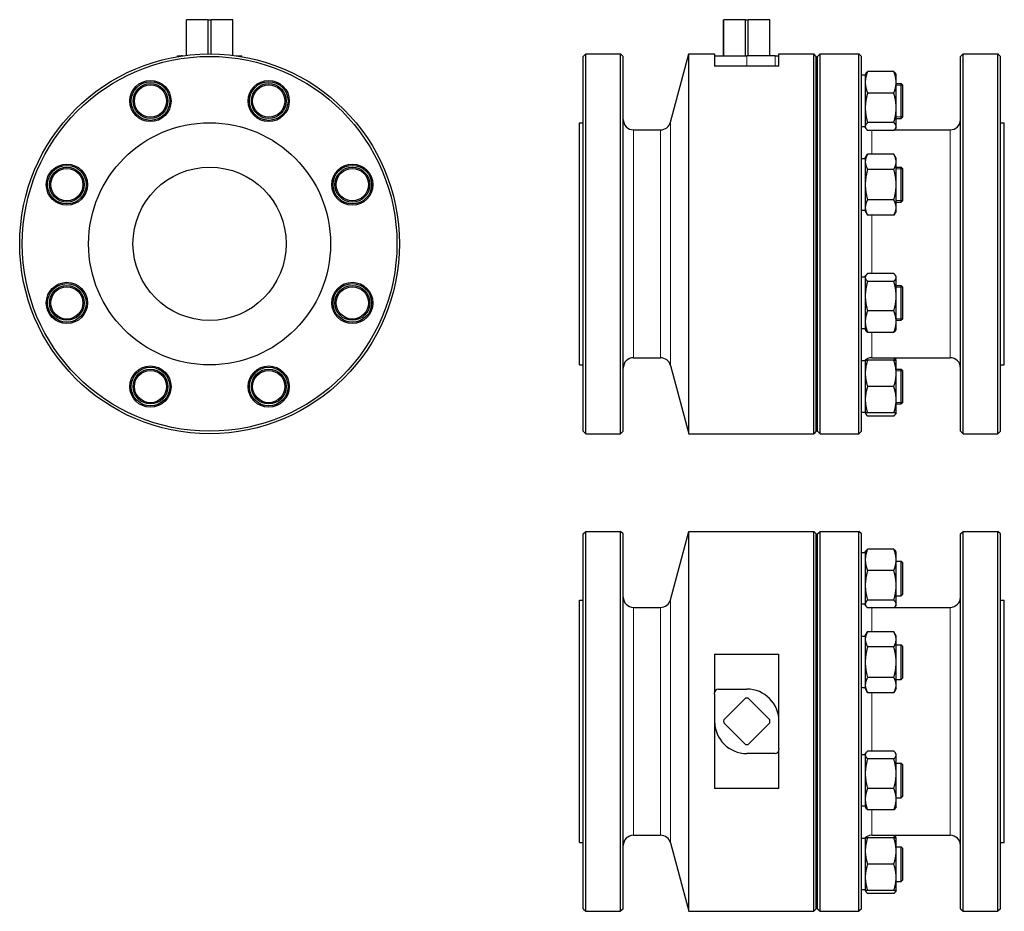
# Model space of a CAD drawing. Header units: millimetres. Extents: x 245 to 1010, y 78 to 770.
import ezdxf

# ---------------------------------------------------------------- set-up
doc = ezdxf.new("R2010")
doc.units = ezdxf.units.MM
doc.layers.add('Widoczne (ISO)', color=7, linetype='Continuous', lineweight=25)
doc.layers.add('Widoczne wąskie (ISO)', color=7, linetype='Continuous', lineweight=20)

msp = doc.modelspace()

# ---------------------------------------------------------------- linework, layer by layer
at = {"layer": 'Widoczne (ISO)'}
for p, q in [((374.52, 770.13), (374.56, 770.13)), ((374.52, 742.52), (374.52, 770.13)), ((374.56, 742.53), (374.56, 770.13)), ((391.39, 770.13), (374.56, 770.13)), ((391.39, 770.13), (393.65, 770.13)), ((391.39, 743.62), (391.39, 770.13)), ((410.49, 770.13), (393.65, 770.13)), ((393.65, 743.62), (393.65, 770.13)), ((410.49, 770.13), (410.52, 770.13)), ((410.49, 742.53), (410.49, 770.13)), ((410.52, 742.52), (410.52, 770.13)), ((791.77, 770.13), (791.81, 770.13)), ((791.77, 742.13), (791.77, 770.13)), ((791.81, 742.13), (791.81, 770.13)), ((808.64, 770.13), (791.81, 770.13)), ((808.64, 742.13), (808.64, 770.13)), ((808.64, 770.13), (810.9, 770.13)), ((810.9, 742.13), (810.9, 770.13)), ((827.73, 770.13), (810.9, 770.13)), ((827.73, 770.13), (827.77, 770.13)), ((827.73, 742.13), (827.73, 770.13)), ((827.77, 742.13), (827.77, 770.13)), ((367.52, 742.13), (370.52, 742.13)), ((367.52, 741.49), (367.52, 742.13)), ((371.54, 742.13), (370.52, 742.13)), ((413.5, 742.13), (417.52, 742.13)), ((417.52, 741.49), (417.52, 742.13)), ((682.77, 741.63), (684.77, 743.63)), ((684.77, 448.63), (684.77, 743.63)), ((684.77, 743.63), (711.77, 743.63)), ((711.77, 448.63), (711.77, 743.63)), ((713.77, 741.63), (711.77, 743.63)), ((750.55, 690.56), (764.77, 743.63)), ((764.77, 448.63), (764.77, 743.63)), ((764.77, 743.63), (784.77, 743.63)), ((784.77, 743.63), (784.77, 734.13)), ((784.77, 742.13), (809.77, 742.13)), ((831.77, 742.13), (809.77, 742.13)), ((831.77, 742.13), (834.77, 742.13)), ((834.77, 742.13), (834.77, 743.63)), ((834.77, 743.63), (861.77, 743.63)), ((834.77, 741.98), (834.77, 742.13)), ((834.77, 734.13), (834.77, 741.98)), ((861.77, 448.63), (861.77, 743.63)), ((863.77, 741.63), (861.77, 743.63)), ((864.77, 741.63), (866.77, 743.63)), ((866.77, 448.63), (866.77, 743.63)), ((866.77, 743.63), (896.77, 743.63)), ((896.77, 448.63), (896.77, 743.63)), ((898.77, 741.63), (896.77, 743.63)), ((975.77, 741.63), (977.77, 743.63)), ((977.77, 448.63), (977.77, 743.63)), ((977.77, 743.63), (1004.77, 743.63)), ((1004.77, 448.63), (1004.77, 743.63)), ((1006.77, 741.63), (1004.77, 743.63)), ((682.77, 450.63), (682.77, 741.63)), ((713.77, 450.63), (713.77, 741.63)), ((863.77, 450.63), (863.77, 741.63)), ((864.77, 450.63), (864.77, 741.63)), ((898.77, 450.63), (898.77, 741.63)), ((975.77, 450.63), (975.77, 741.63)), ((1006.77, 450.63), (1006.77, 741.63)), ((834.77, 734.13), (784.77, 734.13)), ((901.77, 726.99), (898.77, 726.99)), ((901.77, 727.49), (902.19, 728.22)), ((901.77, 727.49), (901.77, 721.49)), ((923.94, 729.86), (903.6, 729.86)), ((925.77, 727.49), (925.35, 728.22)), ((925.77, 721.49), (925.77, 727.49)), ((901.77, 721.49), (901.77, 701.69)), ((925.77, 701.69), (925.77, 721.49)), ((925.77, 720.49), (929.77, 720.49)), ((929.77, 693.49), (929.77, 720.49)), ((930.77, 719.49), (929.77, 720.49)), ((930.77, 719.49), (930.77, 694.49)), ((923.94, 713.12), (903.6, 713.12)), ((863.77, 701.13), (864.77, 701.13)), ((901.77, 701.69), (901.77, 687.19)), ((925.77, 687.19), (925.77, 701.69)), ((679.77, 502.13), (679.77, 690.13)), ((679.77, 690.13), (682.77, 690.13)), ((923.94, 690.25), (903.6, 690.25)), ((925.77, 693.49), (929.77, 693.49)), ((930.77, 694.49), (929.77, 693.49)), ((1006.77, 690.13), (1009.77, 690.13)), ((1009.77, 502.13), (1009.77, 690.13)), ((721.77, 684.63), (742.82, 684.63)), ((901.77, 686.99), (898.77, 686.99)), ((901.77, 687.19), (901.77, 686.49)), ((901.77, 686.49), (902.19, 685.77)), ((923.94, 684.13), (903.6, 684.13)), ((924.46, 684.63), (967.77, 684.63)), ((925.77, 686.49), (925.35, 685.77)), ((925.77, 686.49), (925.77, 687.19)), ((901.77, 662.55), (903.6, 665.72)), ((923.94, 665.72), (903.6, 665.72)), ((925.77, 662.55), (923.94, 665.72)), ((901.77, 662.05), (898.77, 662.05)), ((901.77, 662.55), (901.77, 659.8)), ((901.77, 659.8), (901.77, 642.05)), ((925.77, 659.8), (925.77, 662.55)), ((925.77, 642.05), (925.77, 659.8)), ((923.94, 653.88), (903.6, 653.88)), ((925.77, 655.55), (929.77, 655.55)), ((929.77, 628.55), (929.77, 655.55)), ((930.77, 654.55), (929.77, 655.55)), ((930.77, 654.55), (930.77, 629.55)), ((901.77, 642.05), (901.77, 624.3)), ((925.77, 624.3), (925.77, 642.05)), ((923.94, 630.21), (903.6, 630.21)), ((925.77, 628.55), (929.77, 628.55)), ((930.77, 629.55), (929.77, 628.55)), ((901.77, 622.05), (898.77, 622.05)), ((901.77, 624.3), (901.77, 621.55)), ((901.77, 621.55), (903.6, 618.38)), ((925.77, 621.55), (923.94, 618.38)), ((925.77, 621.55), (925.77, 624.3)), ((923.94, 618.38), (903.6, 618.38)), ((901.77, 570.21), (898.77, 570.21)), ((901.77, 570.71), (902.19, 571.43)), ((901.77, 570.71), (901.77, 570.01)), ((901.77, 570.01), (901.77, 555.51)), ((923.94, 573.07), (903.6, 573.07)), ((923.94, 566.94), (903.6, 566.94)), ((925.77, 570.71), (925.35, 571.43)), ((925.77, 570.01), (925.77, 570.71)), ((925.77, 555.51), (925.77, 570.01)), ((925.77, 563.71), (929.77, 563.71)), ((929.77, 536.71), (929.77, 563.71)), ((930.77, 562.71), (929.77, 563.71)), ((930.77, 562.71), (930.77, 537.71)), ((901.77, 555.51), (901.77, 535.71)), ((925.77, 535.71), (925.77, 555.51)), ((923.94, 544.08), (903.6, 544.08)), ((901.77, 535.71), (901.77, 529.71)), ((925.77, 536.71), (929.77, 536.71)), ((925.77, 529.71), (925.77, 535.71)), ((930.77, 537.71), (929.77, 536.71)), ((901.77, 530.21), (898.77, 530.21)), ((901.77, 529.71), (902.19, 528.98)), ((925.77, 529.71), (925.35, 528.98)), ((923.94, 527.34), (903.6, 527.34)), ((721.77, 507.63), (742.82, 507.63)), ((901.77, 505.26), (898.77, 505.26)), ((901.77, 505.76), (901.89, 505.96)), ((901.77, 505.76), (901.77, 495.51)), ((923.94, 505.76), (903.6, 505.76)), ((906.77, 507.63), (967.77, 507.63)), ((925.77, 505.76), (925.35, 506.48)), ((925.77, 495.51), (925.77, 505.76)), ((679.77, 502.13), (682.77, 502.13)), ((750.55, 501.7), (764.77, 448.63)), ((925.77, 498.76), (929.77, 498.76)), ((929.77, 471.76), (929.77, 498.76)), ((930.77, 497.76), (929.77, 498.76)), ((930.77, 497.76), (930.77, 472.76)), ((1006.77, 502.13), (1009.77, 502.13)), ((863.77, 491.13), (864.77, 491.13)), ((901.77, 495.51), (901.77, 475.01)), ((925.77, 475.01), (925.77, 495.51)), ((923.94, 485.26), (903.6, 485.26)), ((901.77, 475.01), (901.77, 464.76)), ((925.77, 464.76), (925.77, 475.01)), ((925.77, 471.76), (929.77, 471.76)), ((930.77, 472.76), (929.77, 471.76)), ((901.77, 465.26), (898.77, 465.26)), ((901.77, 464.76), (902.19, 464.04)), ((923.94, 464.76), (903.6, 464.76)), ((923.94, 462.4), (903.6, 462.4)), ((925.77, 464.76), (925.35, 464.04)), ((682.77, 450.63), (684.77, 448.63)), ((684.77, 448.63), (711.77, 448.63)), ((713.77, 450.63), (711.77, 448.63)), ((764.77, 448.63), (861.77, 448.63)), ((863.77, 450.63), (861.77, 448.63)), ((864.77, 450.63), (866.77, 448.63)), ((866.77, 448.63), (896.77, 448.63)), ((898.77, 450.63), (896.77, 448.63)), ((975.77, 450.63), (977.77, 448.63)), ((977.77, 448.63), (1004.77, 448.63)), ((1006.77, 450.63), (1004.77, 448.63)), ((682.77, 370.86), (684.77, 372.86)), ((682.77, 79.86), (682.77, 370.86)), ((684.77, 77.86), (684.77, 372.86)), ((684.77, 372.86), (711.77, 372.86)), ((711.77, 77.86), (711.77, 372.86)), ((713.77, 370.86), (711.77, 372.86)), ((713.77, 79.86), (713.77, 370.86)), ((750.55, 319.79), (764.77, 372.86)), ((764.77, 77.86), (764.77, 372.86)), ((764.77, 372.86), (861.77, 372.86)), ((861.77, 77.86), (861.77, 372.86)), ((863.77, 370.86), (861.77, 372.86)), ((863.77, 79.86), (863.77, 370.86)), ((864.77, 370.86), (866.77, 372.86)), ((864.77, 79.86), (864.77, 370.86)), ((866.77, 77.86), (866.77, 372.86)), ((866.77, 372.86), (896.77, 372.86)), ((896.77, 77.86), (896.77, 372.86)), ((898.77, 370.86), (896.77, 372.86)), ((898.77, 79.86), (898.77, 370.86)), ((975.77, 370.86), (977.77, 372.86)), ((975.77, 79.86), (975.77, 370.86)), ((977.77, 77.86), (977.77, 372.86)), ((977.77, 372.86), (1004.77, 372.86)), ((1004.77, 77.86), (1004.77, 372.86)), ((1006.77, 370.86), (1004.77, 372.86)), ((1006.77, 79.86), (1006.77, 370.86)), ((901.77, 356.22), (898.77, 356.22)), ((901.77, 356.72), (902.19, 357.45)), ((901.77, 356.72), (901.77, 350.72)), ((923.94, 359.09), (903.6, 359.09)), ((925.77, 356.72), (925.35, 357.45)), ((925.77, 350.72), (925.77, 356.72)), ((901.77, 350.72), (901.77, 330.92)), ((925.77, 330.92), (925.77, 350.72)), ((925.77, 349.72), (929.77, 349.72)), ((929.77, 322.72), (929.77, 349.72)), ((930.77, 348.72), (929.77, 349.72)), ((930.77, 348.72), (930.77, 323.72)), ((923.94, 342.35), (903.6, 342.35)), ((863.77, 330.36), (864.77, 330.36)), ((901.77, 330.92), (901.77, 316.42)), ((925.77, 316.42), (925.77, 330.92)), ((925.77, 322.72), (929.77, 322.72)), ((930.77, 323.72), (929.77, 322.72)), ((679.77, 131.36), (679.77, 319.36)), ((679.77, 319.36), (682.77, 319.36)), ((721.77, 313.86), (742.82, 313.86)), ((901.77, 316.22), (898.77, 316.22)), ((901.77, 316.42), (901.77, 315.72)), ((901.77, 315.72), (902.19, 315)), ((923.94, 319.49), (903.6, 319.49)), ((924.46, 313.86), (967.77, 313.86)), ((925.77, 315.72), (925.35, 315)), ((925.77, 315.72), (925.77, 316.42)), ((1006.77, 319.36), (1009.77, 319.36)), ((1009.77, 131.36), (1009.77, 319.36)), ((923.94, 313.36), (903.6, 313.36)), ((901.77, 291.28), (898.77, 291.28)), ((901.77, 291.78), (903.6, 294.95)), ((901.77, 291.78), (901.77, 289.03)), ((923.94, 294.95), (903.6, 294.95)), ((925.77, 291.78), (923.94, 294.95)), ((925.77, 289.03), (925.77, 291.78)), ((901.77, 289.03), (901.77, 271.28)), ((923.94, 283.12), (903.6, 283.12)), ((925.77, 271.28), (925.77, 289.03)), ((925.77, 284.78), (929.77, 284.78)), ((929.77, 257.78), (929.77, 284.78)), ((930.77, 283.78), (929.77, 284.78)), ((930.77, 283.78), (930.77, 258.78)), ((784.77, 277.44), (834.77, 277.44)), ((784.77, 277.44), (784.77, 247.36)), ((834.77, 204.38), (834.77, 277.44)), ((901.77, 271.28), (901.77, 253.53)), ((925.77, 253.53), (925.77, 271.28)), ((901.77, 253.53), (901.77, 250.78)), ((923.94, 259.44), (903.6, 259.44)), ((925.77, 257.78), (929.77, 257.78)), ((925.77, 250.78), (925.77, 253.53)), ((930.77, 258.78), (929.77, 257.78)), ((784.77, 246.34), (784.77, 247.36)), ((784.77, 246.34), (784.77, 173.28)), ((787.77, 250.36), (809.77, 250.36)), ((901.77, 251.28), (898.77, 251.28)), ((901.77, 250.78), (903.6, 247.61)), ((923.94, 247.61), (903.6, 247.61)), ((925.77, 250.78), (923.94, 247.61)), ((791.81, 226.49), (808.64, 243.32)), ((810.9, 243.32), (827.73, 226.49)), ((808.64, 207.39), (791.81, 224.23)), ((827.73, 224.23), (810.9, 207.39)), ((831.77, 200.36), (809.77, 200.36)), ((834.77, 204.38), (834.77, 203.36)), ((834.77, 173.28), (834.77, 203.36)), ((901.77, 199.44), (898.77, 199.44)), ((901.77, 199.94), (902.19, 200.66)), ((901.77, 199.94), (901.77, 199.24)), ((901.77, 199.24), (901.77, 184.74)), ((923.94, 202.3), (903.6, 202.3)), ((925.77, 199.94), (925.35, 200.66)), ((925.77, 199.24), (925.77, 199.94)), ((925.77, 184.74), (925.77, 199.24)), ((923.94, 196.17), (903.6, 196.17)), ((925.77, 192.94), (929.77, 192.94)), ((929.77, 165.94), (929.77, 192.94)), ((930.77, 191.94), (929.77, 192.94)), ((930.77, 191.94), (930.77, 166.94)), ((901.77, 184.74), (901.77, 164.94)), ((925.77, 164.94), (925.77, 184.74)), ((834.77, 173.28), (784.77, 173.28)), ((923.94, 173.31), (903.6, 173.31)), ((901.77, 164.94), (901.77, 158.94)), ((925.77, 165.94), (929.77, 165.94)), ((925.77, 158.94), (925.77, 164.94)), ((930.77, 166.94), (929.77, 165.94)), ((901.77, 159.44), (898.77, 159.44)), ((901.77, 158.94), (902.19, 158.21)), ((923.94, 156.57), (903.6, 156.57)), ((925.77, 158.94), (925.35, 158.21)), ((679.77, 131.36), (682.77, 131.36)), ((721.77, 136.86), (742.82, 136.86)), ((750.55, 130.93), (764.77, 77.86)), ((901.77, 134.49), (898.77, 134.49)), ((901.77, 134.99), (901.89, 135.2)), ((901.77, 134.99), (901.77, 124.74)), ((923.94, 134.99), (903.6, 134.99)), ((906.77, 136.86), (967.77, 136.86)), ((925.77, 134.99), (925.35, 135.72)), ((925.77, 124.74), (925.77, 134.99)), ((1006.77, 131.36), (1009.77, 131.36)), ((901.77, 124.74), (901.77, 104.24)), ((925.77, 127.99), (929.77, 127.99)), ((925.77, 104.24), (925.77, 124.74)), ((929.77, 100.99), (929.77, 127.99)), ((930.77, 126.99), (929.77, 127.99)), ((930.77, 126.99), (930.77, 101.99)), ((863.77, 120.36), (864.77, 120.36)), ((923.94, 114.49), (903.6, 114.49)), ((901.77, 104.24), (901.77, 93.99)), ((925.77, 93.99), (925.77, 104.24)), ((925.77, 100.99), (929.77, 100.99)), ((930.77, 101.99), (929.77, 100.99)), ((901.77, 94.49), (898.77, 94.49)), ((901.77, 93.99), (902.19, 93.27)), ((923.94, 93.99), (903.6, 93.99)), ((925.77, 93.99), (925.35, 93.27)), ((923.94, 91.63), (903.6, 91.63)), ((682.77, 79.86), (684.77, 77.86)), ((684.77, 77.86), (711.77, 77.86)), ((713.77, 79.86), (711.77, 77.86)), ((764.77, 77.86), (861.77, 77.86)), ((863.77, 79.86), (861.77, 77.86)), ((864.77, 79.86), (866.77, 77.86)), ((866.77, 77.86), (896.77, 77.86)), ((898.77, 79.86), (896.77, 77.86)), ((975.77, 79.86), (977.77, 77.86)), ((977.77, 77.86), (1004.77, 77.86)), ((1006.77, 79.86), (1004.77, 77.86))]:
    msp.add_line(p, q, dxfattribs=at)
for centre, radius in [((392.52, 596.13), 147.5), ((392.52, 596.13), 145.5), ((346.6, 706.99), 16), ((346.6, 706.99), 15), ((346.6, 706.99), 13.5), ((346.6, 706.99), 12.5), ((438.44, 706.99), 16), ((438.44, 706.99), 15), ((438.44, 706.99), 13.5), ((438.44, 706.99), 12.5), ((392.52, 596.13), 94), ((281.66, 642.05), 16), ((503.39, 642.05), 16), ((281.66, 642.05), 15), ((281.66, 642.05), 13.5), ((281.66, 642.05), 12.5), ((392.52, 596.13), 59.5), ((503.39, 642.05), 15), ((503.39, 642.05), 13.5), ((503.39, 642.05), 12.5), ((281.66, 550.21), 16), ((503.39, 550.21), 16), ((281.66, 550.21), 15), ((281.66, 550.21), 13.5), ((281.66, 550.21), 12.5), ((503.39, 550.21), 15), ((503.39, 550.21), 13.5), ((503.39, 550.21), 12.5), ((346.6, 485.26), 16), ((346.6, 485.26), 15), ((346.6, 485.26), 13.5), ((346.6, 485.26), 12.5), ((438.44, 485.26), 16), ((438.44, 485.26), 15), ((438.44, 485.26), 13.5), ((438.44, 485.26), 12.5)]:
    msp.add_circle(centre, radius, dxfattribs=at)
for centre, radius, start, end in [((721.77, 692.63), 8, 180, 270), ((742.82, 692.63), 8, 270, 345), ((967.77, 692.63), 8, 270, 0), ((906.77, 692.63), 8, 224.77359, 232.38145), ((721.77, 499.63), 8, 90, 180), ((742.82, 499.63), 8, 15, 90), ((906.77, 499.63), 8, 90, 135.22641), ((967.77, 499.63), 8, 0, 90), ((721.77, 321.86), 8, 180, 270), ((967.77, 321.86), 8, 270, 0), ((742.82, 321.86), 8, 270, 345), ((906.77, 321.86), 8, 224.77359, 232.38145), ((787.77, 247.36), 3, 90, 180), ((809.77, 225.36), 25, 0, 90), ((809.77, 225.36), 18, 86.40962, 93.59038), ((809.77, 225.36), 25, 180, 270), ((809.77, 225.36), 18, 176.40962, 183.59038), ((809.77, 225.36), 18, 356.40962, 3.59038), ((809.77, 225.36), 18, 266.40962, 273.59038), ((831.77, 203.36), 3, 270, 0), ((721.77, 128.86), 8, 90, 180), ((742.82, 128.86), 8, 15, 90), ((906.77, 128.86), 8, 90, 135.22641), ((967.77, 128.86), 8, 0, 90)]:
    msp.add_arc(centre, radius, start, end, dxfattribs=at)
for points, weights in [([(903.6, 729.86), (901.77, 725.37), (901.77, 721.49)], [1, 1.0379548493, 1]), ([(902.19, 728.22), (902.64, 728.99), (903.6, 729.86)], [1.01895290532, 1.01965956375, 1]), ([(925.77, 721.49), (925.77, 725.37), (923.94, 729.86)], [1, 1.0379548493, 1]), ([(923.94, 729.86), (924.9, 728.99), (925.35, 728.22)], [1, 1.01965956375, 1.01895290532]), ([(901.77, 721.49), (901.77, 717.6), (903.6, 713.12)], [1, 1.0379548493, 1]), ([(923.94, 713.12), (925.77, 717.6), (925.77, 721.49)], [1, 1.0379548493, 1]), ([(903.6, 713.12), (901.77, 706.99), (901.77, 701.69)], [1, 1.0379548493, 1]), ([(925.77, 701.69), (925.77, 706.99), (923.94, 713.12)], [1, 1.0379548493, 1]), ([(901.77, 701.69), (901.77, 696.38), (903.6, 690.25)], [1, 1.0379548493, 1]), ([(923.94, 690.25), (925.77, 696.38), (925.77, 701.69)], [1, 1.0379548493, 1]), ([(903.6, 690.25), (901.77, 688.61), (901.77, 687.19)], [1, 1.0379548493, 1]), ([(925.77, 687.19), (925.77, 688.61), (923.94, 690.25)], [1, 1.0379548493, 1]), ([(901.77, 687.19), (901.77, 685.77), (903.6, 684.13)], [1, 1.0379548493, 1]), ([(923.94, 684.13), (925.77, 685.77), (925.77, 687.19)], [1, 1.0379548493, 1]), ([(903.6, 665.72), (901.77, 662.55), (901.77, 659.8)], [1, 1.0379548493, 1]), ([(925.77, 659.8), (925.77, 662.55), (923.94, 665.72)], [1, 1.0379548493, 1]), ([(901.77, 659.8), (901.77, 657.06), (903.6, 653.88)], [1, 1.0379548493, 1]), ([(923.94, 653.88), (925.77, 657.06), (925.77, 659.8)], [1, 1.0379548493, 1]), ([(903.6, 653.88), (901.77, 647.54), (901.77, 642.05)], [1, 1.0379548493, 1]), ([(925.77, 642.05), (925.77, 647.54), (923.94, 653.88)], [1, 1.0379548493, 1]), ([(901.77, 642.05), (901.77, 636.56), (903.6, 630.21)], [1, 1.0379548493, 1]), ([(923.94, 630.21), (925.77, 636.56), (925.77, 642.05)], [1, 1.0379548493, 1]), ([(903.6, 630.21), (901.77, 627.04), (901.77, 624.3)], [1, 1.0379548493, 1]), ([(925.77, 624.3), (925.77, 627.04), (923.94, 630.21)], [1, 1.0379548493, 1]), ([(901.77, 624.3), (901.77, 621.55), (903.6, 618.38)], [1, 1.0379548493, 1]), ([(923.94, 618.38), (925.77, 621.55), (925.77, 624.3)], [1, 1.0379548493, 1]), ([(903.6, 573.07), (901.77, 571.43), (901.77, 570.01)], [1, 1.0379548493, 1]), ([(901.77, 570.01), (901.77, 568.58), (903.6, 566.94)], [1, 1.0379548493, 1]), ([(903.6, 566.94), (901.77, 560.82), (901.77, 555.51)], [1, 1.0379548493, 1]), ([(925.77, 570.01), (925.77, 571.43), (923.94, 573.07)], [1, 1.0379548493, 1]), ([(923.94, 566.94), (925.77, 568.58), (925.77, 570.01)], [1, 1.0379548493, 1]), ([(925.77, 555.51), (925.77, 560.82), (923.94, 566.94)], [1, 1.0379548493, 1]), ([(901.77, 555.51), (901.77, 550.21), (903.6, 544.08)], [1, 1.0379548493, 1]), ([(923.94, 544.08), (925.77, 550.21), (925.77, 555.51)], [1, 1.0379548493, 1]), ([(903.6, 544.08), (901.77, 539.59), (901.77, 535.71)], [1, 1.0379548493, 1]), ([(925.77, 535.71), (925.77, 539.59), (923.94, 544.08)], [1, 1.0379548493, 1]), ([(901.77, 535.71), (901.77, 531.83), (903.6, 527.34)], [1, 1.0379548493, 1]), ([(923.94, 527.34), (925.77, 531.83), (925.77, 535.71)], [1, 1.0379548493, 1]), ([(903.6, 527.34), (902.64, 528.21), (902.19, 528.98)], [1, 1.01965956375, 1.01895290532]), ([(925.35, 528.98), (924.9, 528.21), (923.94, 527.34)], [1.01895290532, 1.01965956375, 1]), ([(901.77, 505.76), (901.77, 505.76), (903.6, 505.76)], [1, 1.0379548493, 1]), ([(903.6, 505.76), (901.77, 500.27), (901.77, 495.51)], [1, 1.0379548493, 1]), ([(903.06, 506.72), (902.89, 506.23), (902.75, 505.76)], [1.00996139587, 1.01282532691, 1.01477953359]), ([(923.94, 505.76), (925.77, 505.76), (925.77, 505.76)], [1, 1.0379548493, 1]), ([(925.77, 495.51), (925.77, 500.27), (923.94, 505.76)], [1, 1.0379548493, 1]), ([(924.79, 505.76), (924.51, 506.67), (924.14, 507.63)], [1.01477953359, 1.01101809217, 1.00388628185]), ([(924.46, 507.63), (925.03, 507.04), (925.35, 506.48)], [1.00968888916, 1.01945465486, 1.01895290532]), ([(901.77, 495.51), (901.77, 490.75), (903.6, 485.26)], [1, 1.0379548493, 1]), ([(923.94, 485.26), (925.77, 490.75), (925.77, 495.51)], [1, 1.0379548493, 1]), ([(903.6, 485.26), (901.77, 479.77), (901.77, 475.01)], [1, 1.0379548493, 1]), ([(925.77, 475.01), (925.77, 479.77), (923.94, 485.26)], [1, 1.0379548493, 1]), ([(901.77, 475.01), (901.77, 470.25), (903.6, 464.76)], [1, 1.0379548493, 1]), ([(923.94, 464.76), (925.77, 470.25), (925.77, 475.01)], [1, 1.0379548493, 1]), ([(903.6, 464.76), (901.77, 464.76), (901.77, 464.76)], [1, 1.0379548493, 1]), ([(901.87, 464.76), (902.19, 463.66), (903.6, 462.4)], [1.01375847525, 1.02892942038, 1]), ([(925.77, 464.76), (925.77, 464.76), (923.94, 464.76)], [1, 1.0379548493, 1]), ([(923.94, 462.4), (925.35, 463.66), (925.67, 464.76)], [1, 1.02892942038, 1.01375847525]), ([(903.6, 359.09), (901.77, 354.6), (901.77, 350.72)], [1, 1.0379548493, 1]), ([(902.19, 357.45), (902.64, 358.22), (903.6, 359.09)], [1.01895290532, 1.01965956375, 1]), ([(925.77, 350.72), (925.77, 354.6), (923.94, 359.09)], [1, 1.0379548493, 1]), ([(923.94, 359.09), (924.9, 358.22), (925.35, 357.45)], [1, 1.01965956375, 1.01895290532]), ([(901.77, 350.72), (901.77, 346.84), (903.6, 342.35)], [1, 1.0379548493, 1]), ([(923.94, 342.35), (925.77, 346.84), (925.77, 350.72)], [1, 1.0379548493, 1]), ([(903.6, 342.35), (901.77, 336.22), (901.77, 330.92)], [1, 1.0379548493, 1]), ([(925.77, 330.92), (925.77, 336.22), (923.94, 342.35)], [1, 1.0379548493, 1]), ([(901.77, 330.92), (901.77, 325.61), (903.6, 319.49)], [1, 1.0379548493, 1]), ([(923.94, 319.49), (925.77, 325.61), (925.77, 330.92)], [1, 1.0379548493, 1]), ([(903.6, 319.49), (901.77, 317.84), (901.77, 316.42)], [1, 1.0379548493, 1]), ([(901.77, 316.42), (901.77, 315), (903.6, 313.36)], [1, 1.0379548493, 1]), ([(925.77, 316.42), (925.77, 317.84), (923.94, 319.49)], [1, 1.0379548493, 1]), ([(923.94, 313.36), (925.77, 315), (925.77, 316.42)], [1, 1.0379548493, 1]), ([(903.6, 294.95), (901.77, 291.78), (901.77, 289.03)], [1, 1.0379548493, 1]), ([(925.77, 289.03), (925.77, 291.78), (923.94, 294.95)], [1, 1.0379548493, 1]), ([(901.77, 289.03), (901.77, 286.29), (903.6, 283.12)], [1, 1.0379548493, 1]), ([(903.6, 283.12), (901.77, 276.77), (901.77, 271.28)], [1, 1.0379548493, 1]), ([(923.94, 283.12), (925.77, 286.29), (925.77, 289.03)], [1, 1.0379548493, 1]), ([(925.77, 271.28), (925.77, 276.77), (923.94, 283.12)], [1, 1.0379548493, 1]), ([(901.77, 271.28), (901.77, 265.79), (903.6, 259.44)], [1, 1.0379548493, 1]), ([(923.94, 259.44), (925.77, 265.79), (925.77, 271.28)], [1, 1.0379548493, 1]), ([(903.6, 259.44), (901.77, 256.27), (901.77, 253.53)], [1, 1.0379548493, 1]), ([(901.77, 253.53), (901.77, 250.78), (903.6, 247.61)], [1, 1.0379548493, 1]), ([(925.77, 253.53), (925.77, 256.27), (923.94, 259.44)], [1, 1.0379548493, 1]), ([(923.94, 247.61), (925.77, 250.78), (925.77, 253.53)], [1, 1.0379548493, 1]), ([(903.6, 202.3), (901.77, 200.66), (901.77, 199.24)], [1, 1.0379548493, 1]), ([(901.77, 199.24), (901.77, 197.82), (903.6, 196.17)], [1, 1.0379548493, 1]), ([(925.77, 199.24), (925.77, 200.66), (923.94, 202.3)], [1, 1.0379548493, 1]), ([(923.94, 196.17), (925.77, 197.82), (925.77, 199.24)], [1, 1.0379548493, 1]), ([(903.6, 196.17), (901.77, 190.05), (901.77, 184.74)], [1, 1.0379548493, 1]), ([(925.77, 184.74), (925.77, 190.05), (923.94, 196.17)], [1, 1.0379548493, 1]), ([(901.77, 184.74), (901.77, 179.44), (903.6, 173.31)], [1, 1.0379548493, 1]), ([(923.94, 173.31), (925.77, 179.44), (925.77, 184.74)], [1, 1.0379548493, 1]), ([(903.6, 173.31), (901.77, 168.82), (901.77, 164.94)], [1, 1.0379548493, 1]), ([(925.77, 164.94), (925.77, 168.82), (923.94, 173.31)], [1, 1.0379548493, 1]), ([(901.77, 164.94), (901.77, 161.06), (903.6, 156.57)], [1, 1.0379548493, 1]), ([(923.94, 156.57), (925.77, 161.06), (925.77, 164.94)], [1, 1.0379548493, 1]), ([(903.6, 156.57), (902.64, 157.44), (902.19, 158.21)], [1, 1.01965956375, 1.01895290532]), ([(925.35, 158.21), (924.9, 157.44), (923.94, 156.57)], [1.01895290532, 1.01965956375, 1]), ([(901.77, 134.99), (901.77, 134.99), (903.6, 134.99)], [1, 1.0379548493, 1]), ([(903.6, 134.99), (901.77, 129.5), (901.77, 124.74)], [1, 1.0379548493, 1]), ([(903.06, 135.95), (902.89, 135.46), (902.75, 134.99)], [1.00996139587, 1.01282532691, 1.01477953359]), ([(923.94, 134.99), (925.77, 134.99), (925.77, 134.99)], [1, 1.0379548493, 1]), ([(925.77, 124.74), (925.77, 129.5), (923.94, 134.99)], [1, 1.0379548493, 1]), ([(924.79, 134.99), (924.51, 135.9), (924.14, 136.86)], [1.01477953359, 1.01101809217, 1.00388628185]), ([(924.46, 136.86), (925.03, 136.27), (925.35, 135.72)], [1.00968888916, 1.01945465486, 1.01895290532]), ([(901.77, 124.74), (901.77, 119.99), (903.6, 114.49)], [1, 1.0379548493, 1]), ([(923.94, 114.49), (925.77, 119.99), (925.77, 124.74)], [1, 1.0379548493, 1]), ([(903.6, 114.49), (901.77, 109), (901.77, 104.24)], [1, 1.0379548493, 1]), ([(925.77, 104.24), (925.77, 109), (923.94, 114.49)], [1, 1.0379548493, 1]), ([(901.77, 104.24), (901.77, 99.49), (903.6, 93.99)], [1, 1.0379548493, 1]), ([(923.94, 93.99), (925.77, 99.49), (925.77, 104.24)], [1, 1.0379548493, 1]), ([(903.6, 93.99), (901.77, 93.99), (901.77, 93.99)], [1, 1.0379548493, 1]), ([(901.87, 93.99), (902.19, 92.89), (903.6, 91.63)], [1.01375847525, 1.02892942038, 1]), ([(925.77, 93.99), (925.77, 93.99), (923.94, 93.99)], [1, 1.0379548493, 1]), ([(923.94, 91.63), (925.35, 92.89), (925.67, 93.99)], [1, 1.02892942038, 1.01375847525])]:
    msp.add_rational_spline(points, weights, degree=2, dxfattribs=at)
at = {"layer": 'Widoczne wąskie (ISO)'}
for p, q in [((370.52, 741.98), (370.52, 742.13)), ((809.77, 734.13), (809.77, 742.13)), ((831.77, 734.13), (831.77, 742.13)), ((930.77, 719.28), (925.77, 719.28)), ((750.55, 501.7), (750.55, 690.56)), ((925.77, 694.7), (930.77, 694.7)), ((721.77, 507.63), (721.77, 684.63)), ((742.82, 507.63), (742.82, 684.63)), ((906.77, 665.72), (906.77, 684.13)), ((967.77, 507.63), (967.77, 684.63)), ((930.77, 654.34), (925.77, 654.34)), ((925.77, 629.76), (930.77, 629.76)), ((906.77, 573.07), (906.77, 618.38)), ((930.77, 562.49), (925.77, 562.49)), ((925.77, 537.92), (930.77, 537.92)), ((906.77, 507.63), (906.77, 527.34)), ((930.77, 497.55), (925.77, 497.55)), ((925.77, 472.97), (930.77, 472.97)), ((721.77, 136.86), (721.77, 313.86)), ((742.82, 136.86), (742.82, 313.86)), ((750.55, 130.93), (750.55, 319.79)), ((967.77, 136.86), (967.77, 313.86)), ((906.77, 294.95), (906.77, 313.36)), ((906.77, 202.3), (906.77, 247.61)), ((906.77, 136.86), (906.77, 156.57))]:
    msp.add_line(p, q, dxfattribs=at)

doc.saveas('drawing.dxf')
